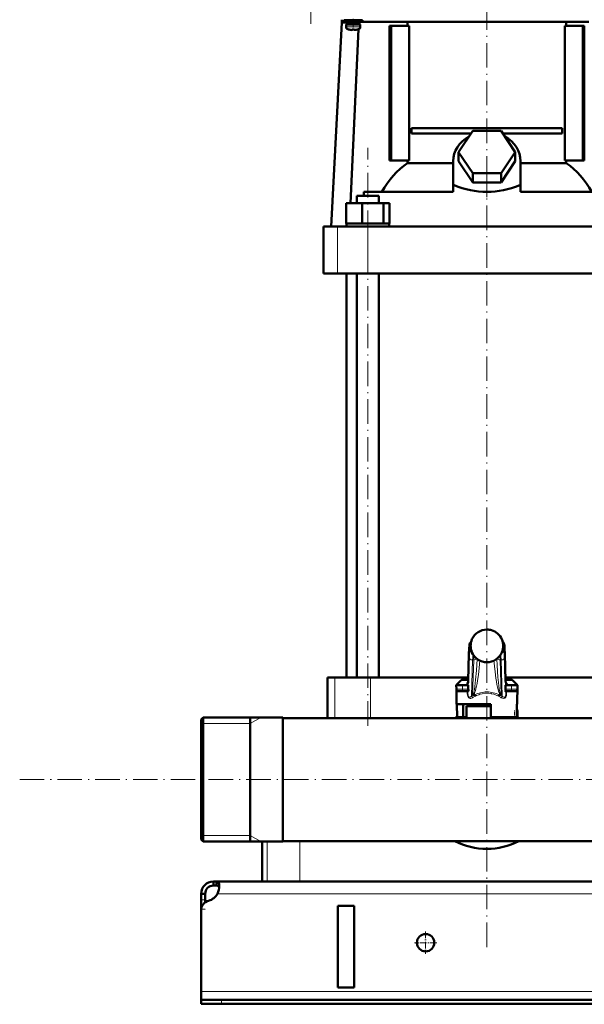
# Model space of a CAD drawing. Extents: x -1351 to 1763, y -1300 to 612.
# Tile 33 of 78: x -427 to -151, y -276 to 207. Entities that reach past the tile are written whole.
import ezdxf

# ---------------------------------------------------------------- set-up
doc = ezdxf.new("R2010")
doc.units = 0
doc.linetypes.add('DASHDOT', pattern=[18.5, 12, -3, 0.5, -3])

msp = doc.modelspace()

# ---------------------------------------------------------------- linework, layer by layer
at = {"color": 7, "linetype": 'DASHDOT', "lineweight": 18}
for p, q in [((-284.69, 397.1), (-284.69, 205.05)), ((-198.4, 214.11), (-198.4, 129.78)), ((-256.73, -139.03), (-256.73, 144.29)), ((-198.4, -247.53), (-198.4, 137.79)), ((-427.25, -165.42), (638.95, -165.42))]:
    msp.add_line(p, q, dxfattribs=at)
at = {"color": 7, "lineweight": 50}
for p, q in [((-269.4, 205.78), (-274.64, 105.68)), ((-269.4, 207.08), (-269.4, 206.08)), ((-269.4, 206.08), (-268.4, 206.08)), ((-269.4, 206.08), (-269.4, 205.78)), ((-267.05, 205.78), (-269.4, 205.78)), ((-263.9, 206.83), (-268.4, 206.83)), ((-268.4, 206.03), (-268.4, 206.83)), ((-263.9, 206.03), (-268.4, 206.03)), ((-267.4, 204.73), (-263.9, 204.73)), ((-267.4, 203.6), (-267.4, 204.73)), ((-263.9, 205.93), (-267.05, 205.93)), ((-267.05, 204.83), (-267.05, 205.93)), ((-263.9, 204.83), (-267.05, 204.83)), ((-265.9, 206.83), (-265.9, 207.08)), ((-265.9, 205.93), (-265.9, 206.03)), ((-265.9, 204.73), (-265.9, 204.83)), ((-263.9, 206.83), (-259.4, 206.83)), ((-263.9, 206.03), (-259.4, 206.03)), ((-260.75, 205.93), (-263.9, 205.93)), ((-260.75, 204.83), (-263.9, 204.83)), ((-260.4, 204.73), (-263.9, 204.73)), ((-261.9, 207.08), (-261.9, 206.83)), ((-261.9, 206.03), (-261.9, 205.93)), ((-261.9, 204.83), (-261.9, 204.73)), ((-261.13, 204.83), (-261.14, 204.73)), ((-261.09, 206.03), (-261.09, 205.93)), ((-260.75, 205.93), (-260.75, 204.83)), ((-260.4, 203.6), (-260.4, 204.73)), ((-259.4, 206.03), (-259.4, 206.83)), ((-259.4, 206.08), (-198.4, 206.08)), ((-245.37, 204.08), (-246.08, 204.08)), ((-246.08, 138.08), (-246.08, 204.08)), ((-236.52, 204.08), (-245.37, 204.08)), ((-245.37, 138.08), (-245.37, 204.08)), ((-237.25, 204.08), (-237.25, 206.08)), ((-236.52, 138.08), (-236.52, 204.08)), ((-198.4, 206.08), (-148.4, 206.08)), ((-160.28, 204.08), (-160.28, 138.08)), ((-151.42, 204.08), (-160.28, 204.08)), ((-159.55, 206.08), (-159.55, 204.08)), ((-151.42, 138.08), (-151.42, 204.08)), ((-150.72, 204.08), (-151.42, 204.08)), ((-150.72, 204.08), (-150.72, 138.08)), ((-265.83, 202.19), (-265.82, 202.2)), ((-261.24, 202.38), (-265.19, 117.18)), ((-264.4, 202.2), (-264.4, 202.05)), ((-263.4, 202.2), (-263.4, 202.05)), ((-261.98, 202.2), (-261.97, 202.19)), ((-235.26, 153.83), (-161.54, 153.83)), ((-235.26, 153.83), (-235.26, 151.33)), ((-206.15, 151.33), (-235.26, 151.33)), ((-212.25, 142.18), (-205.33, 152.57)), ((-205.33, 152.57), (-191.47, 152.57)), ((-191.47, 152.57), (-184.54, 142.18)), ((-161.54, 151.33), (-190.64, 151.33)), ((-161.54, 153.83), (-161.54, 151.33)), ((-205.33, 131.78), (-212.25, 142.18)), ((-212.25, 137.68), (-212.25, 142.18)), ((-184.54, 142.18), (-191.47, 131.78)), ((-184.54, 137.68), (-184.54, 142.18)), ((-246.08, 138.08), (-245.37, 138.08)), ((-245.37, 138.08), (-236.52, 138.08)), ((-237.25, 136.8), (-237.25, 138.08)), ((-237.25, 136.8), (-214.9, 136.8)), ((-214.9, 125.99), (-214.9, 137.68)), ((-205.33, 127.28), (-212.25, 137.68)), ((-184.54, 137.68), (-191.47, 127.28)), ((-181.9, 125.99), (-181.9, 137.68)), ((-181.9, 136.8), (-159.55, 136.8)), ((-160.28, 138.08), (-151.42, 138.08)), ((-159.55, 138.08), (-159.55, 136.8)), ((-151.42, 138.08), (-150.72, 138.08)), ((-191.47, 131.78), (-205.33, 131.78)), ((-205.33, 127.28), (-205.33, 131.78)), ((-191.47, 127.28), (-191.47, 131.78)), ((-214.9, 125.99), (-214.9, 125.92)), ((-214.9, 125.99), (-214.46, 125.99)), ((-214.9, 125.92), (-214.46, 125.99)), ((-214.9, 122.68), (-214.9, 125.92)), ((-191.47, 127.28), (-205.33, 127.28)), ((-182.33, 125.99), (-181.9, 125.99)), ((-182.33, 125.99), (-181.9, 125.92)), ((-181.9, 125.92), (-181.9, 125.99)), ((-181.9, 122.68), (-181.9, 125.92)), ((-262.11, 120.68), (-260.54, 120.68)), ((-262.11, 117.18), (-262.11, 120.68)), ((-260.54, 120.68), (-251.35, 120.68)), ((-214.9, 122.68), (-258.66, 122.68)), ((-258.66, 122.68), (-258.66, 120.68)), ((-251.35, 117.18), (-251.35, 120.68)), ((-138.14, 122.68), (-181.9, 122.68)), ((-267.33, 117.18), (-259.57, 117.18)), ((-267.33, 107.18), (-267.33, 117.18)), ((-259.57, 117.18), (-248.98, 117.18)), ((-259.57, 107.18), (-259.57, 117.18)), ((-248.98, 107.18), (-248.98, 117.18)), ((-248.98, 117.18), (-246.14, 117.18)), ((-246.14, 107.18), (-246.14, 117.18)), ((-267.33, 107.18), (-266.53, 107.18)), ((-267.18, 105.68), (-267.18, 107.18)), ((-266.53, 107.18), (-260.37, 107.18)), ((-260.37, 107.18), (-259.57, 107.18)), ((-259.57, 107.18), (-258.48, 107.18)), ((-258.48, 107.18), (-250.07, 107.18)), ((-250.07, 107.18), (-248.98, 107.18)), ((-248.98, 107.18), (-248.69, 107.18)), ((-248.69, 107.18), (-246.28, 107.18)), ((-246.43, 107.18), (-246.14, 107.18)), ((-246.28, 107.18), (-246.28, 105.68)), ((-278.4, 105.68), (-271.61, 105.68)), ((-278.4, 82.68), (-278.4, 105.68)), ((-271.61, 105.68), (-256.74, 105.68)), ((-250.73, 105.68), (-262.73, 105.68)), ((-256.74, 105.68), (-140.06, 105.68)), ((-271.61, 82.68), (-278.4, 82.68)), ((-256.74, 82.68), (-271.61, 82.68)), ((-267.15, -115.42), (-267.15, 82.68)), ((-262.11, -115.42), (-262.11, 82.68)), ((-140.06, 82.68), (-256.74, 82.68)), ((-251.35, -115.42), (-251.35, 82.68)), ((-207.57, -116.9), (-207.17, -103.9)), ((-189.63, -103.9), (-189.23, -116.9)), ((-275.04, -115.42), (-276.4, -115.42)), ((-276.4, -115.42), (-276.4, -135.27)), ((-272.91, -115.42), (-275.04, -115.42)), ((-255.41, -115.42), (-272.91, -115.42)), ((-207.52, -115.42), (-255.41, -115.42)), ((-141.39, -115.42), (-189.27, -115.42)), ((-211.09, -116.86), (-213.4, -119.17)), ((-213.4, -119.17), (-212.15, -119.17)), ((-210.4, -119.17), (-213.4, -119.17)), ((-213.36, -121.19), (-213.4, -119.17)), ((-210.4, -119.17), (-207.58, -119.17)), ((-207.55, -116.42), (-210.03, -116.42)), ((-207.62, -118.03), (-207.57, -116.9)), ((-207.61, -117.82), (-207.62, -117.86)), ((-207.62, -117.86), (-207.62, -117.88)), ((-207.58, -119.17), (-207.58, -120.51)), ((-186.77, -116.42), (-189.24, -116.42)), ((-189.17, -118.03), (-189.23, -116.9)), ((-189.22, -119.17), (-186.4, -119.17)), ((-189.22, -120.51), (-189.22, -119.17)), ((-189.18, -117.86), (-189.19, -117.82)), ((-189.17, -117.88), (-189.18, -117.86)), ((-183.4, -119.17), (-188.75, -119.17)), ((-183.4, -119.17), (-186.4, -119.17)), ((-185.71, -116.86), (-183.4, -119.17)), ((-184.64, -119.17), (-183.4, -119.17)), ((-183.56, -128.42), (-183.4, -119.17)), ((-183.43, -121.19), (-183.4, -119.17)), ((-213.24, -128.42), (-213.36, -121.19)), ((-212.36, -122.17), (-210.4, -122.17)), ((-207.55, -122.17), (-210.4, -122.17)), ((-204.49, -123.92), (-205.18, -123.92)), ((-191.62, -123.92), (-192.31, -123.92)), ((-186.4, -122.17), (-189.25, -122.17)), ((-186.4, -122.17), (-184.43, -122.17)), ((-198.4, -128.42), (-213.24, -128.42)), ((-213.1, -128.42), (-212.99, -134.92)), ((-209.98, -128.42), (-209.98, -134.92)), ((-198.4, -129.42), (-208.4, -129.42)), ((-208.4, -135.27), (-208.4, -129.42)), ((-198.4, -129.42), (-206.4, -129.42)), ((-205.5, -129.42), (-205.5, -128.42)), ((-196.4, -128.42), (-198.4, -128.42)), ((-196.4, -129.42), (-198.4, -129.42)), ((-196.39, -129.42), (-198.4, -129.42)), ((-196.4, -134.92), (-196.4, -128.42)), ((-183.7, -128.42), (-183.81, -134.92)), ((-183.56, -128.42), (-183.7, -128.42)), ((-338.4, -135.96), (-337.4, -134.96)), ((-338.4, -135.96), (-337.4, -134.96)), ((-298.4, -134.96), (-337.4, -134.96)), ((-337.4, -134.96), (-337.4, -150.82)), ((-298.4, -134.96), (-337.4, -134.96)), ((-314.4, -134.96), (-314.4, -192.15)), ((-314.4, -150.82), (-314.4, -134.96)), ((-298.4, -134.96), (-298.4, -150.82)), ((-212.99, -134.92), (-209.98, -134.92)), ((-208.4, -134.92), (-209.98, -134.92)), ((-183.81, -134.92), (-196.4, -134.92)), ((-188.6, -135.27), (-188.6, -134.92)), ((-183.4, -135.19), (-183.4, -131.92)), ((-338.4, -135.96), (-338.4, -151.3)), ((-276.4, -135.27), (-298.4, -135.27)), ((-298.4, -165.42), (-298.4, -135.27)), ((-298.4, -135.27), (-55.35, -135.27)), ((-338.4, -151.3), (-338.4, -194.88)), ((-337.4, -150.82), (-337.4, -195.88)), ((-314.4, -150.82), (-314.4, -192.15)), ((-298.4, -150.82), (-298.4, -195.88)), ((-298.4, -195.57), (-298.4, -165.42)), ((-314.4, -192.15), (-314.4, -195.88)), ((-314.4, -195.88), (-314.4, -192.15)), ((-338.4, -194.88), (-337.4, -195.88)), ((-298.4, -195.88), (-337.4, -195.88)), ((-308.4, -215.42), (-308.4, -195.88)), ((-298.4, -195.57), (541.6, -195.57)), ((-332.4, -215.42), (-332.4, -217.42)), ((-330.86, -215.42), (-332.4, -215.42)), ((-330.86, -215.42), (-330.86, -217.42)), ((574.07, -215.42), (-330.86, -215.42)), ((-306.01, -215.42), (-308.4, -215.42)), ((-290.01, -215.42), (-306.01, -215.42)), ((-106.78, -215.42), (-290.01, -215.42)), ((-338.4, -221.42), (-336.4, -221.42)), ((-338.4, -224.42), (-338.4, -221.42)), ((-336.4, -224.42), (-336.4, -221.42)), ((-330.86, -217.42), (-332.4, -217.42)), ((-338.4, -228.94), (-338.4, -224.42)), ((-336.4, -225.67), (-336.4, -224.42)), ((-338.4, -228.94), (-338.4, -229.67)), ((-338.4, -229.67), (-338.4, -269.42)), ((-271.4, -267.42), (-271.4, -227.42)), ((-263.4, -227.42), (-271.4, -227.42)), ((-263.4, -227.42), (-263.4, -267.42)), ((-338.4, -269.42), (-338.4, -273.42)), ((-263.4, -267.42), (-271.4, -267.42)), ((-338.4, -273.42), (-338.4, -275.42)), ((-338.4, -273.42), (-328.4, -273.42)), ((571.6, -273.42), (-328.4, -273.42)), ((-338.4, -275.42), (-328.4, -275.42)), ((-328.4, -275.42), (571.6, -275.42))]:
    msp.add_line(p, q, dxfattribs=at)
at = {"color": 7, "lineweight": 18}
for p, q in [((-263.9, 203.6), (-267.4, 203.6)), ((-263.87, 203.6), (-263.9, 203.6)), ((-263.87, 203.6), (-260.4, 203.6)), ((-263.9, 202.35), (-266.47, 202.35)), ((-263.87, 202.35), (-263.9, 202.35)), ((-261.33, 202.35), (-263.87, 202.35)), ((-271.61, 82.68), (-271.61, 105.68)), ((-256.74, 82.68), (-256.74, 105.68)), ((-198.4, -91.93), (-198.4, -91.93)), ((-196.13, -92.26), (-196.13, -92.26)), ((-206.38, -99.42), (-206.83, -99.42)), ((-189.96, -99.42), (-190.41, -99.42)), ((-207.58, -120.51), (-207.12, -105.55)), ((-207.17, -103.96), (-207.57, -116.96)), ((-207.17, -103.9), (-207.17, -103.96)), ((-206.83, -101.67), (-206.2, -101.67)), ((-205.71, -103.17), (-205.71, -103.18)), ((-190.59, -101.67), (-189.96, -101.67)), ((-189.68, -105.55), (-189.22, -120.51)), ((-189.23, -116.96), (-189.63, -103.96)), ((-205.37, -106.79), (-205.92, -124.61)), ((-205.4, -123.87), (-204.87, -106.79)), ((-204.87, -106.79), (-205.37, -106.79)), ((-203.21, -106.36), (-203.21, -106.31)), ((-203.21, -106.36), (-203.19, -106.33)), ((-200.68, -107.59), (-200.68, -107.58)), ((-198.4, -107.92), (-198.4, -107.92)), ((-193.59, -106.36), (-193.61, -106.33)), ((-193.59, -106.31), (-193.59, -106.36)), ((-191.42, -106.79), (-191.92, -106.79)), ((-191.92, -106.79), (-191.4, -123.87)), ((-190.88, -124.61), (-191.42, -106.79)), ((-272.91, -115.42), (-272.91, -135.27)), ((-255.41, -115.42), (-255.41, -135.27)), ((-207.57, -116.86), (-211.09, -116.86)), ((-210.4, -121.19), (-210.4, -119.17)), ((-208.4, -119.17), (-208.4, -119.13)), ((-207.66, -118.41), (-207.63, -119.17)), ((-207.57, -116.9), (-207.57, -116.96)), ((-185.71, -116.86), (-189.23, -116.86)), ((-189.16, -119.17), (-189.13, -118.41)), ((-188.4, -119.13), (-188.39, -119.17)), ((-186.4, -121.19), (-186.4, -119.17)), ((-210.4, -121.19), (-213.36, -121.19)), ((-210.4, -121.19), (-207.51, -121.19)), ((-210.4, -121.19), (-210.4, -122.17)), ((-208.02, -123.32), (-208.02, -122.17)), ((-207.66, -122.17), (-207.66, -123.34)), ((-207.66, -123.34), (-207.63, -122.17)), ((-189.28, -121.19), (-186.4, -121.19)), ((-189.17, -122.17), (-189.13, -123.34)), ((-189.13, -123.34), (-189.13, -122.17)), ((-188.78, -122.17), (-188.78, -123.32)), ((-183.43, -121.19), (-186.4, -121.19)), ((-186.4, -122.17), (-186.4, -121.19)), ((-314.4, -138.01), (-309.12, -134.96)), ((-184.9, -135.19), (-184.9, -134.92)), ((-183.76, -131.92), (-183.4, -131.92)), ((-337.4, -138.01), (-338.4, -138.01)), ((-314.4, -138.01), (-337.4, -138.01)), ((-185.3, -135.27), (-184.9, -135.19)), ((-184.9, -135.19), (-184.88, -135.27)), ((-183.4, -135.19), (-184.9, -135.19)), ((-337.4, -192.84), (-338.4, -192.84)), ((-314.4, -192.84), (-337.4, -192.84)), ((-314.4, -192.84), (-309.12, -195.88)), ((-306.01, -195.88), (-306.01, -215.42)), ((-290.01, -195.57), (-290.01, -215.42)), ((573.57, -221.42), (-330.37, -221.42)), ((-338.4, -224.42), (-336.4, -224.42)), ((-338.4, -228.94), (-338.34, -228.94)), ((581.6, -269.42), (-338.4, -269.42)), ((-328.4, -273.42), (-328.4, -275.42))]:
    msp.add_line(p, q, dxfattribs=at)
at = {"color": 7, "linetype": 'DASHDOT', "lineweight": 18, "ltscale": 0.104369}
msp.add_line((-263.9, 203.25), (-263.9, 207.42), dxfattribs=at)
at = {"color": 7, "linetype": 'DASHDOT', "lineweight": 18, "ltscale": 0.000941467}
msp.add_line((-264.9, 202.05), (-264.9, 202.01), dxfattribs=at)
at = {"color": 7, "linetype": 'DASHDOT', "lineweight": 18, "ltscale": 0.000794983}
msp.add_line((-262.9, 202.05), (-262.9, 202.02), dxfattribs=at)
at = {"color": 7, "linetype": 'DASHDOT', "lineweight": 18, "ltscale": 0.15926}
msp.add_line((-198.4, 120.15), (-198.4, 126.52), dxfattribs=at)
at = {"color": 7, "linetype": 'DASHDOT', "lineweight": 18, "ltscale": 0.090015}
for p, q in [((-210.4, -118.87), (-210.4, -122.47)), ((-186.4, -122.47), (-186.4, -118.87))]:
    msp.add_line(p, q, dxfattribs=at)
at = {"color": 7, "linetype": 'DASHDOT', "lineweight": 18, "ltscale": 0.098109}
msp.add_line((-184.9, -135.52), (-184.9, -131.6), dxfattribs=at)
at = {"color": 7, "linetype": 'DASHDOT', "lineweight": 18, "ltscale": 0.012677}
msp.add_line((-185.34, -135.28), (-184.84, -135.18), dxfattribs=at)
at = {"color": 7, "linetype": 'DASHDOT', "lineweight": 18, "ltscale": 0.060001}
msp.add_line((-338.6, -228.94), (-336.2, -228.94), dxfattribs=at)
at = {"color": 7, "linetype": 'DASHDOT', "lineweight": 18, "ltscale": 0.27625}
for p, q in [((-228.4, -239.9), (-228.4, -250.95)), ((-222.87, -245.42), (-233.92, -245.42))]:
    msp.add_line(p, q, dxfattribs=at)
at = {"color": 7, "linetype": 'DASHDOT', "lineweight": 18, "ltscale": 0.060015}
msp.add_line((-328.4, -273.22), (-328.4, -275.62), dxfattribs=at)
at = {"color": 7, "lineweight": 50}
for points in [[(-264.4, 202.05), (-264.4, 202.04), (-264.4, 202.04), (-264.41, 202.04), (-264.43, 202.03), (-264.49, 202.02), (-264.9, 202.05)], [(-263.4, 202.05), (-263.4, 202.04), (-263.39, 202.04), (-263.38, 202.03), (-263.35, 202.03)], [(-263.4, 202.05), (-263.4, 202.04), (-263.39, 202.04), (-263.39, 202.04), (-263.37, 202.03), (-263.32, 202.03), (-263.17, 202.03), (-262.9, 202.05)], [(-207.17, -103.9), (-207.06, -101.13), (-206.95, -99.8), (-206.86, -99.15), (-206.7, -98.65), (-206.46, -98.24), (-206.14, -97.9)], [(-189.63, -103.9), (-189.74, -101.13), (-189.84, -99.8), (-189.94, -99.15), (-190.1, -98.65), (-190.34, -98.24), (-190.66, -97.9)], [(-208.28, -118.47), (-207.94, -118.31), (-207.75, -118.12), (-207.62, -117.88)], [(-207.51, -121.19), (-207.43, -121.68), (-207.42, -121.89), (-207.45, -122.07), (-207.48, -122.13), (-207.52, -122.17), (-207.55, -122.17)], [(-204.49, -123.92), (-204.44, -123.93), (-204.41, -123.93), (-204.38, -123.95)], [(-192.41, -123.95), (-192.4, -123.94), (-192.38, -123.93), (-192.31, -123.92)], [(-189.25, -122.17), (-189.29, -122.16), (-189.31, -122.14), (-189.35, -122.06), (-189.38, -121.76), (-189.36, -121.58), (-189.28, -121.19)], [(-329.52, -217.55), (-329.54, -217.09), (-329.59, -216.68), (-329.72, -216.21), (-329.92, -215.85), (-330.19, -215.6), (-330.5, -215.46), (-330.86, -215.42)], [(-329.57, -218.36), (-329.7, -217.98), (-329.93, -217.7), (-330.25, -217.51), (-330.65, -217.43), (-330.86, -217.42)], [(-330.37, -221.42), (-330, -220.44), (-329.74, -219.43), (-329.58, -218.46), (-329.52, -217.55)]]:
    msp.add_lwpolyline(points, dxfattribs=at)
at = {"color": 7, "lineweight": 18}
for points in [[(-206.83, -99.42), (-206.84, -99.43), (-206.85, -99.43), (-206.86, -99.45), (-206.88, -99.49), (-206.91, -99.63), (-206.96, -100), (-207.06, -101.29), (-207.17, -103.96)], [(-189.63, -103.96), (-189.75, -101), (-189.83, -100.07), (-189.89, -99.62), (-189.92, -99.49), (-189.94, -99.44), (-189.95, -99.43), (-189.96, -99.42), (-189.96, -99.42)], [(-207.12, -105.55), (-207.02, -103.15), (-206.96, -102.29), (-206.88, -101.74), (-206.86, -101.7), (-206.85, -101.68), (-206.84, -101.67), (-206.83, -101.67)], [(-191.42, -106.79), (-191.52, -104.82), (-191.57, -104.1)], [(-189.96, -101.67), (-189.95, -101.68), (-189.95, -101.68), (-189.94, -101.69), (-189.93, -101.72), (-189.86, -102.12), (-189.78, -103.11), (-189.68, -105.55)], [(-205.4, -123.87), (-205.34, -123.86), (-205.21, -123.74), (-205.01, -123.32), (-204.79, -122.57), (-204.55, -121.35), (-204.31, -119.78), (-203.94, -116.58), (-203.55, -112.05), (-203.21, -106.36)], [(-201.87, -107.13), (-202.17, -110.64), (-202.55, -114.1), (-202.96, -116.95), (-203.19, -118.32), (-203.45, -119.61), (-203.74, -120.82), (-204.05, -121.9), (-204.29, -122.57), (-204.54, -123.14), (-204.74, -123.48), (-204.94, -123.74), (-205.18, -123.92)], [(-191.62, -123.92), (-191.79, -123.8), (-191.96, -123.62), (-192.17, -123.29), (-192.38, -122.87), (-192.66, -122.15), (-192.93, -121.31), (-193.23, -120.12), (-193.51, -118.82), (-193.77, -117.35), (-194.01, -115.81), (-194.42, -112.61), (-194.7, -109.88), (-194.93, -107.13)], [(-193.59, -106.36), (-193.42, -109.43), (-193.22, -112.42), (-192.99, -115.21), (-192.73, -117.79), (-192.53, -119.5), (-192.31, -120.98), (-192.03, -122.44), (-191.89, -122.98), (-191.76, -123.38), (-191.64, -123.66), (-191.52, -123.82), (-191.44, -123.86), (-191.4, -123.87)], [(-207.57, -116.96), (-207.61, -117.98), (-207.66, -118.38), (-207.66, -118.41)], [(-189.13, -118.41), (-189.15, -118.35), (-189.17, -118.11), (-189.23, -116.96)], [(-205.44, -125.3), (-205.87, -125.51), (-206.3, -125.63), (-206.57, -125.65), (-206.84, -125.61), (-207.11, -125.52), (-207.37, -125.35), (-207.63, -125.05), (-207.79, -124.73), (-207.96, -124.09), (-208.02, -123.32)], [(-208.02, -123.32), (-207.73, -123.33), (-207.67, -123.34), (-207.67, -123.34), (-207.66, -123.34)], [(-207.66, -123.34), (-207.65, -123.74), (-207.61, -124.12), (-207.51, -124.47), (-207.39, -124.72), (-207.23, -124.9), (-207.08, -125), (-206.91, -125.04), (-206.65, -125.03), (-206.4, -124.94), (-206.15, -124.79), (-205.92, -124.61)], [(-198.4, -123.11), (-199.55, -123.17), (-200.7, -123.35), (-201.84, -123.64), (-202.4, -123.84), (-203.5, -124.31), (-204.03, -124.58)], [(-192.77, -124.58), (-193.86, -124.05), (-194.97, -123.64), (-196.08, -123.35), (-196.37, -123.29), (-197.53, -123.14), (-198.4, -123.11)], [(-188.78, -123.32), (-188.85, -124.19), (-188.99, -124.69), (-189.15, -125.01), (-189.39, -125.31), (-189.65, -125.5), (-189.92, -125.61), (-190.32, -125.64), (-190.74, -125.57), (-191.23, -125.37), (-191.35, -125.3)], [(-190.88, -124.61), (-190.63, -124.81), (-190.37, -124.95), (-190.1, -125.03), (-189.88, -125.04), (-189.68, -124.98), (-189.5, -124.84), (-189.36, -124.64), (-189.24, -124.33), (-189.17, -123.97), (-189.13, -123.34)], [(-188.78, -123.32), (-189.1, -123.33), (-189.13, -123.34), (-189.13, -123.34), (-189.13, -123.34)]]:
    msp.add_lwpolyline(points, dxfattribs=at)
at = {"color": 7, "lineweight": 50}
msp.add_circle((-228.4, -245.42), 4.25, dxfattribs=at)
for centre, radius, start, end in [((-266.1, 203.6), 1.3, 180, 253.3985), ((-261.7, 203.6), 1.3, 286.6016, 360), ((-263.9, 210.98), 9, 253.3985, 257.6222), ((-263.9, 210.98), 8.99, 257.6503, 263.6107), ((-263.9, 210.98), 8.99, 257.6503, 263.6107), ((-264.44, 206.06), 4.04, 263.5178, 266.839), ((-263.9, 212.09), 9.9, 267.106, 269.9999), ((-263.9, 212.09), 9.9, 267.106, 269.9999), ((-263.9, 212.09), 9.9, 269.9998, 272.8943), ((-263.9, 212.09), 9.9, 269.9998, 272.8943), ((-263.32, 205.6), 3.58, 272.1823, 275.7449), ((-263.9, 210.98), 8.99, 276.3897, 282.3492), ((-263.9, 210.98), 8.99, 276.3893, 282.3497), ((-263.9, 210.98), 9, 282.3778, 286.6016), ((-198.4, -99.93), 8, 89.9705, 155.9552), ((-198.4, -99.95), 8.02, 73.5878, 89.9927), ((-198.39, -99.93), 8, 24.0394, 73.6004), ((-198.39, -99.92), 8, 156.0284, 203.9971), ((-203.88, -97.48), 2, 155.9889, 156.0275), ((-192.92, -97.48), 2, 23.9725, 24.0111), ((-198.4, -99.92), 8, 336.0028, 23.9716), ((-198.4, -99.92), 8, 204.0405, 253.4621), ((-198.4, -99.92), 8, 269.9786, 335.9524), ((-198.4, -99.92), 7.99, 253.4304, 270.0144), ((-210.03, -117.92), 1.5, 90, 135.0001), ((-204.05, -120.52), 3.53, 179.9035, 191.0163), ((-192.75, -120.52), 3.53, 348.9837, 0.0965), ((-186.77, -117.92), 1.5, 45, 90), ((-212.36, -121.17), 1, 181, 270), ((-205.2, -123.51), 0.412, 241.0787, 272.9093), ((-206.4, -125.51), 2.55, 21.3992, 37.6554), ((-190.39, -125.51), 2.56, 142.3589, 158.587), ((-191.6, -123.51), 0.412, 267.1011, 298.9205), ((-184.43, -121.17), 1, 270, 359), ((-198.4, -165.42), 34, 115.416, 117.531), ((-198.4, -165.42), 34, 115.4159, 117.5309), ((-184.9, -131.92), 1.5, 0, 39.45), ((-198.4, -165.42), 34, 62.469, 63.8211), ((-198.4, -165.42), 34, 62.4691, 63.8211), ((-184.9, -135.19), 1.5, 356.9508, 360), ((-198.4, -165.42), 34, 242.4699, 297.5301), ((-198.4, -165.42), 34, 242.4699, 297.5301), ((-332.4, -221.42), 6, 90, 180), ((-332.4, -221.42), 4, 90, 180), ((-336.52, -218.08), 7, 285.0849, 331.513), ((-333.4, -229.67), 5, 105.0849, 180)]:
    msp.add_arc(centre, radius, start, end, dxfattribs=at)
at = {"color": 7, "lineweight": 18}
for centre, radius, start, end in [((-198.4, -99.93), 8, 89.9649, 155.9372), ((-198.4, -99.96), 8.02, 73.5462, 89.9904), ((-198.39, -99.93), 7.99, 24.0436, 73.5637), ((-198.39, -99.92), 8, 156.0287, 179.9997), ((-198.43, -99.93), 7.97, 179.9852, 184.4144), ((-198.4, -99.92), 8, 184.4035, 203.9729), ((-198.4, -99.92), 8, 0.0024, 23.9698), ((-198.4, -99.92), 8, 336.0013, 0.0052), ((-198.41, -99.92), 7.99, 204.0462, 253.466), ((-137.15, -108.98), 67.76, 176.4224, 178.1498), ((-198.39, -99.92), 8, 269.9715, 335.9382), ((-259.64, -108.98), 67.75, 1.8502, 3.5779), ((-198.4, -99.91), 8.01, 253.4962, 270.004), ((-204.95, -119.41), 3.46, 164.2607, 175.3693), ((-204.78, -119.57), 3.67, 139.6506, 162.6124), ((-205.82, -118.28), 1.85, 167.3382, 179.2486), ((-205.92, -118.29), 1.75, 179.0325, 184.0075), ((-192, -119.56), 3.65, 17.3191, 40.3999), ((-190.98, -118.28), 1.85, 0.7514, 12.6618), ((-190.88, -118.29), 1.75, 355.9925, 0.9676), ((-191.95, -119.43), 3.57, 4.8309, 15.6239), ((-198.4, -138.34), 15.65, 112.9071, 118.7129), ((-197.92, -138.24), 14.96, 114.0948, 120.1875), ((-198.85, -138.2), 14.92, 59.8532, 65.964), ((-198.4, -138.34), 15.65, 61.2871, 67.0929)]:
    msp.add_arc(centre, radius, start, end, dxfattribs=at)
at = {"color": 7, "lineweight": 50}
for centre, major_axis, ratio, start_param, end_param in [((-198.4, 137.68), (16.5, 0), 0.866025, 2.133108, 3.141593), ((-198.4, 137.68), (16.5, 0), 0.866025, 0, 1.008484), ((-216.06, 98.34), (0, -45.33), 0.882948, 3.699479, 4.145773), ((-180.7, 98.39), (0.14, -45.28), 0.882951, 2.134136, 2.580766), ((-198.39, 240.83), (-0.02, -118.16), 0.577492, 6.04561, 6.283258), ((-198.46, 241.84), (0.09, -119.18), 0.575043, 6.282729, 6.519362), ((-187.83, -117.48), (1.35, 0.36), 0.735808, 3.171103, 3.997135)]:
    msp.add_ellipse(centre, major_axis=major_axis, ratio=ratio, start_param=start_param, end_param=end_param, dxfattribs=at)
at = {"color": 7, "lineweight": 18}
for centre, major_axis, ratio, start_param, end_param in [((-204.84, -99.42), (0, -2), 0.999534, 3.852299, 4.712389), ((-191.96, -99.42), (0, 2), 0.999534, 4.712389, 5.572535), ((-205.37, -105.55), (1.75, -0.05), 0.706942, 3.184784, 4.733985), ((-205.09, -101.67), (0, -1.75), 0.999534, 4.712389, 5.964241), ((-205.09, -114.88), (0, -11.45), 0.035255, 3.486466, 3.928659), ((-191.42, -105.55), (1.75, 0.05), 0.706942, 4.690793, 6.239994), ((-191.71, -101.67), (0, 1.75), 0.999534, 3.460428, 4.712389), ((-191.63, -103.96), (2, 0.06), 0.706942, 6.239994, 6.283312), ((-204.87, -105.55), (1.75, -0.05), 0.706942, 4.733985, 5.780559), ((-191.92, -105.55), (1.75, 0.05), 0.706942, 3.644089, 4.690793), ((-209.06, -118.14), (1.4, -0.06), 0.793794, 5.238889, 6.233122), ((-209.06, -118.41), (1.4, 0.06), 0.806192, 5.490007, 6.231547), ((-205.68, -118.42), (0, -2), 0.999534, 4.467424, 4.629996), ((-191.23, -116.96), (2, 0.06), 0.706942, 6.239994, 6.28376), ((-191.12, -118.42), (0, 2), 0.999534, 4.794782, 4.957353), ((-187.73, -118.14), (1.4, 0.06), 0.793794, 3.191656, 4.185889), ((-187.73, -118.41), (1.4, -0.06), 0.806192, 3.193231, 3.934771), ((-205.92, -125.32), (0.48, -0.877), 0.433048, 1.357244, 2.239737), ((-199.15, -136.95), (-4.89, -13.75), 0.916114, 3.456304, 3.909859), ((-197.64, -136.95), (4.89, -13.75), 0.916114, 2.373327, 2.826882), ((-190.88, -125.32), (-0.48, -0.877), 0.433048, 4.043448, 4.925941)]:
    msp.add_ellipse(centre, major_axis=major_axis, ratio=ratio, start_param=start_param, end_param=end_param, dxfattribs=at)

doc.saveas('drawing.dxf')
